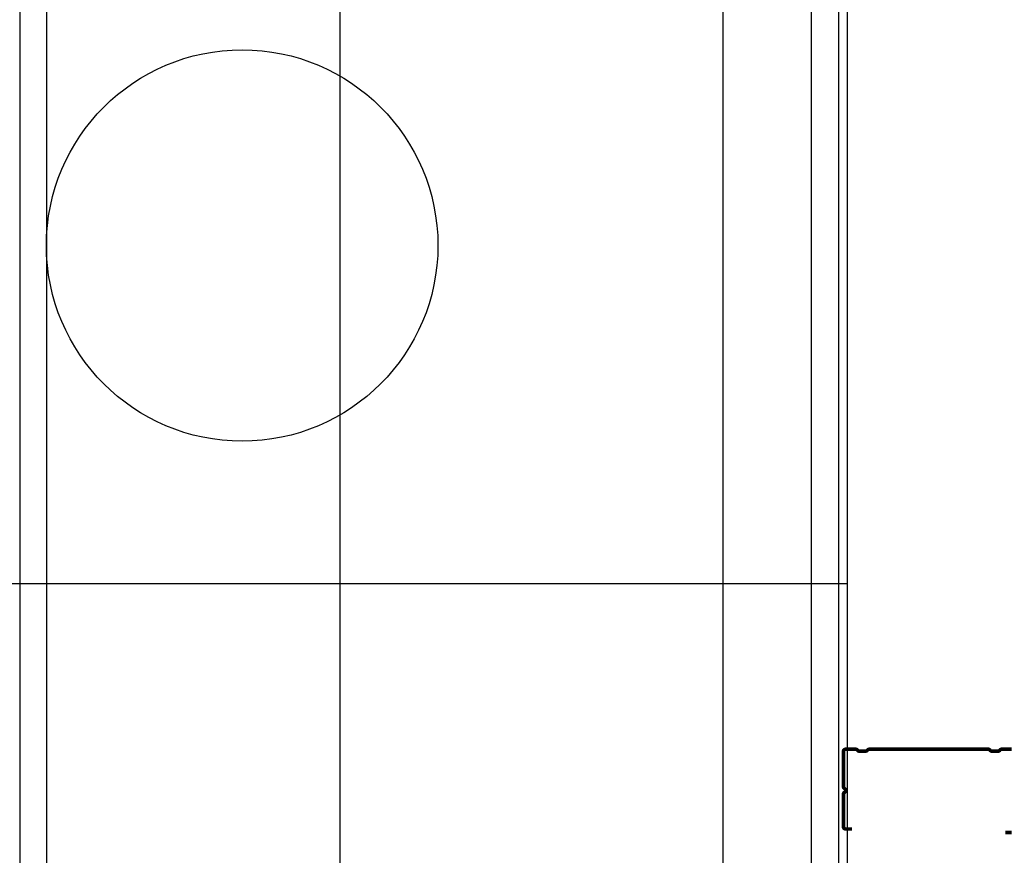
# Model space of a CAD drawing. Header units: inches. Extents: x 34737 to 291769, y 4926 to 74566.
# Tile 13 of 256: x 248951 to 249366, y 31252 to 31604. Entities that reach past the tile are written whole.
import ezdxf

# ---------------------------------------------------------------- set-up
doc = ezdxf.new("R2010")
doc.units = ezdxf.units.IN
doc.header["$LTSCALE"] = 300
doc.linetypes.add('ACAD_ISO02W100', pattern=[15, 12, -3])
doc.linetypes.add('ACAD_ISO10W100', pattern=[18.5, 12, -3, 0.5, -3])
for name, color, linetype, lineweight in [('!_A_01_TENKÁ', 8, 'Continuous', 13), ('!_A_02_HRUBÁ', 255, 'Continuous', 35), ('!_A_03_ČIARKOVANÁ', 41, 'ACAD_ISO02W100', 13), ('!_A_04_BODKOČIARKOVANÁ', 30, 'ACAD_ISO10W100', 13)]:
    doc.layers.add(name, color=color, linetype=linetype, lineweight=lineweight)
doc.layers.add('!_A_52_NOVÉ KCIE', color=7, linetype='Continuous', lineweight=13, true_color=0xa30000)
doc.layers.add('UK3', color=3, linetype='Continuous')

msp = doc.modelspace()

# ---------------------------------------------------------------- linework, layer by layer
at = {"layer": '!_A_01_TENKÁ', "color": 7, "lineweight": -3}
for points in [[(248962.63, 34126.28), (248962.63, 30917.78), (249247.63, 30917.78)], [(249247.63, 34028.78), (249247.63, 30917.78)]]:
    msp.add_lwpolyline(points, dxfattribs=at)
at = {"layer": '!_A_02_HRUBÁ', "color": 7, "lineweight": -3}
msp.add_circle((249045.13, 31508.78), 82.5, dxfattribs=at)
at = {"layer": '!_A_03_ČIARKOVANÁ', "color": 7, "lineweight": -3}
for points in [[(249086.38, 30906.53), (249086.38, 34028.78)], [(249296.38, 34028.78), (249296.38, 30908.04)]]:
    msp.add_lwpolyline(points, dxfattribs=at)
at = {"layer": '!_A_04_BODKOČIARKOVANÁ', "color": 7, "lineweight": -3}
for points in [[(249300.13, 34031.21), (249300.13, 31366.28)], [(249300.13, 31366.28), (249300.13, 29566.28), (246291.28, 29566.28)], [(247012.63, 31366.28), (249300.13, 31366.28)]]:
    msp.add_lwpolyline(points, dxfattribs=at)
at = {"layer": '!_A_52_NOVÉ KCIE', "color": 7, "lineweight": -3}
msp.add_lwpolyline([(248951.38, 34126.28), (248951.38, 30906.53), (249296.38, 30906.53), (249296.38, 31093.98)], dxfattribs=at)
msp.add_lwpolyline([(249247.63, 31180.09), (249285.13, 31180.09), (249285.13, 34028.78), (249247.63, 34028.78)], close=True, dxfattribs=at)
at = {"layer": 'UK3', "color": 7, "lineweight": -3, "const_width": 1.5, "flags": 128}
for points in [[(249369.45, 31296.4), (249365.24, 31296.4, 0.247529), (249364.47, 31295.99, -0.247529), (249363.7, 31295.58), (249361.07, 31295.58, -0.247529), (249360.3, 31295.99, 0.247529), (249359.52, 31296.4), (249309.39, 31296.4, 0.247529), (249308.62, 31295.99, -0.247529), (249307.84, 31295.58), (249305.22, 31295.58, -0.247529), (249304.44, 31295.99, 0.247529), (249303.67, 31296.4), (249299.46, 31296.4, 0.414214), (249298.52, 31295.46), (249298.52, 31280.66, 0.267949), (249298.99, 31279.84, -0.57735), (249298.99, 31278.22, 0.267949), (249298.52, 31277.41), (249298.52, 31263.71, 0.414214), (249299.46, 31262.78), (249302.18, 31262.78)], [(249366.73, 31261.28), (249369.45, 31261.28, 0.414214)]]:
    msp.add_lwpolyline(points, format="xyb", dxfattribs=at)

doc.saveas('drawing.dxf')
